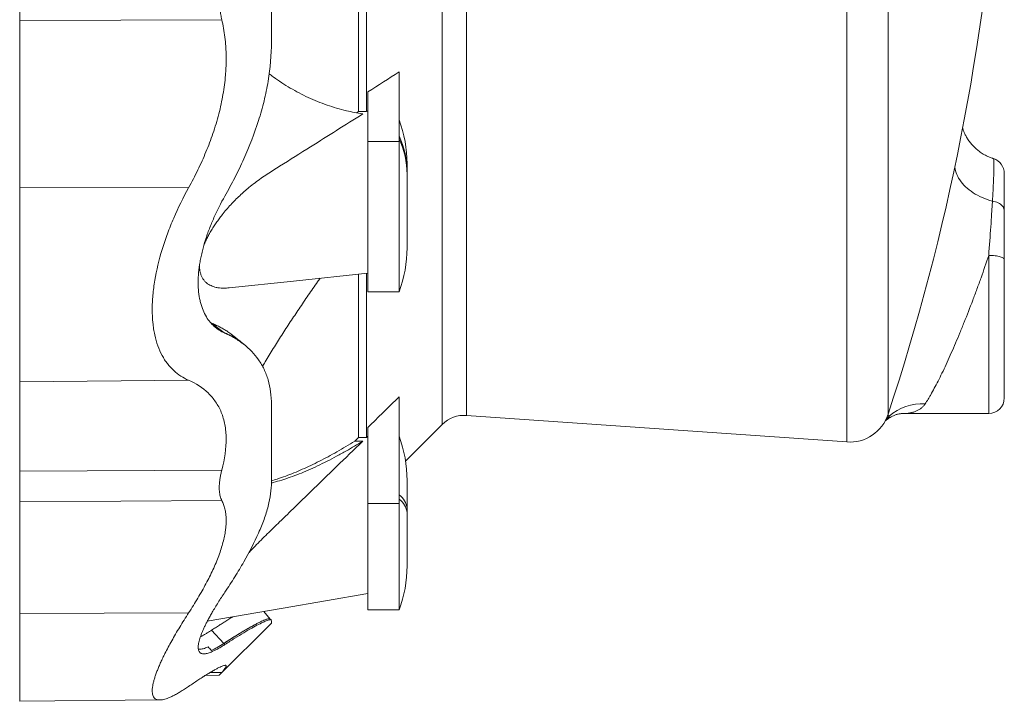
# Model space of a CAD drawing. Header units: millimetres. Extents: x 7 to 413, y 5 to 292.
# Tile 3 of 10: x 133 to 172, y 51 to 79. Entities that reach past the tile are written whole.
import ezdxf

# ---------------------------------------------------------------- set-up
doc = ezdxf.new("R2010")
doc.units = ezdxf.units.MM

msp = doc.modelspace()

# ---------------------------------------------------------------- linework, layer by layer
at = {"color": 7, "linetype": 'Continuous', "lineweight": 15}
for p, q in [((149.829, 121.076), (149.829, 62.41)), ((150.8, 120.713), (150.8, 62.773)), ((166.033, 61.708), (166.033, 117.262)), ((167.69, 116.318), (167.69, 62.818)), ((146.477, 88.93), (146.477, 74.944)), ((146.787, 89.068), (146.787, 74.942)), ((132.896, 78.59), (140.995, 78.626)), ((148.097, 76.533), (148.097, 73.749)), ((146.847, 75.735), (146.847, 73.749)), ((146.787, 74.942), (146.847, 74.98)), ((146.396, 74.893), (146.477, 74.944)), ((146.477, 74.944), (146.787, 74.942)), ((146.847, 73.749), (148.097, 73.749)), ((146.847, 73.749), (146.847, 67.726)), ((148.097, 73.749), (148.097, 67.726)), ((148.418, 72.54), (148.418, 72.85)), ((148.418, 72.43), (148.418, 72.54)), ((148.418, 72.43), (148.418, 69.49)), ((132.896, 71.9), (139.666, 71.896)), ((171.722, 62.847), (171.722, 69.182)), ((172.347, 69.025), (172.347, 63.472)), ((146.477, 68.428), (146.477, 61.885)), ((146.787, 68.461), (146.787, 61.884)), ((146.847, 67.726), (148.097, 67.726)), ((140.586, 66.472), (140.543, 66.492)), ((140.586, 66.472), (141.077, 66.098)), ((141.119, 66.066), (141.077, 66.098)), ((132.896, 64.123), (139.666, 64.18)), ((148.097, 63.516), (148.097, 59.244)), ((150.8, 62.773), (166.033, 61.708)), ((168.288, 62.849), (168.285, 62.849)), ((168.288, 62.847), (171.722, 62.847)), ((148.359, 60.94), (149.829, 62.41)), ((146.787, 61.884), (146.847, 61.942)), ((146.847, 62.292), (146.847, 59.244)), ((146.327, 61.739), (146.477, 61.885)), ((146.327, 61.739), (146.639, 61.74)), ((146.477, 61.885), (146.787, 61.884)), ((132.896, 60.536), (140.995, 60.583)), ((148.418, 59.047), (148.418, 60.17)), ((132.896, 59.304), (140.995, 59.369)), ((146.847, 59.244), (148.097, 59.244)), ((146.847, 59.244), (146.847, 54.977)), ((148.097, 59.244), (148.097, 54.977)), ((148.418, 58.869), (148.418, 59.047)), ((148.418, 58.869), (148.418, 56.741)), ((132.896, 54.83), (139.666, 54.862)), ((142.936, 54.614), (142.684, 54.917)), ((146.847, 54.977), (148.097, 54.977)), ((140.894, 52.361), (142.983, 54.451)), ((140.586, 54.167), (141.077, 53.639)), ((141.119, 53.594), (141.077, 53.639)), ((140.526, 52.472), (140.995, 52.476)), ((140.336, 52.356), (140.894, 52.361)), ((132.896, 51.322), (138.525, 51.371))]:
    msp.add_line(p, q, dxfattribs=at)
at = {"color": 7, "linetype": 'Continuous', "lineweight": 15, "flags": 128}
for points in [[(171.871, 71.358), (171.766, 71.388), (171.662, 71.422), (171.561, 71.459), (171.463, 71.5), (171.367, 71.545), (171.274, 71.592), (171.184, 71.642), (171.097, 71.696), (171.015, 71.752), (170.936, 71.81), (170.862, 71.871), (170.792, 71.934), (170.727, 71.999), (170.667, 72.066), (170.612, 72.135), (170.562, 72.205), (170.517, 72.276), (170.478, 72.348), (170.445, 72.421), (170.417, 72.494), (170.395, 72.568), (170.379, 72.642), (170.369, 72.716), (170.367, 72.745)], [(171.871, 71.358), (171.932, 71.346), (171.991, 71.33), (172.047, 71.311), (172.1, 71.288), (172.149, 71.262), (172.193, 71.232), (172.233, 71.2), (172.267, 71.166), (172.295, 71.129), (172.317, 71.091), (172.334, 71.051), (172.343, 71.011), (172.347, 70.97)], [(171.722, 69.182), (171.787, 69.181), (171.852, 69.178), (171.915, 69.174), (171.976, 69.168), (172.034, 69.161), (172.089, 69.152), (172.14, 69.141), (172.186, 69.13), (172.227, 69.117), (172.263, 69.103), (172.293, 69.088), (172.316, 69.073), (172.333, 69.057), (172.343, 69.041), (172.347, 69.025)], [(141.288, 67.882), (143.873, 68.155), (146.847, 68.469)], [(141.869, 65.627), (141.848, 65.643), (141.827, 65.66)], [(167.603, 62.607), (167.669, 62.671), (167.733, 62.741)], [(140.413, 54.524), (143.449, 55.049), (146.847, 55.636)]]:
    msp.add_lwpolyline(points, dxfattribs=at)
at = {"color": 7, "linetype": 'Continuous', "lineweight": 15}
for centre, radius, start, end in [((80.199, 91.743), 92.148, 341.70633, 10.23918), ((143.418, 72.85), 5, 0, 20.663), ((145.046, 72.53), 3.372, 0.1685, 25.2288), ((145.046, 72.42), 3.372, 0.1685, 25.2288), ((171.722, 72.464), 0.625, 359.9999, 72.1213), ((143.418, 69.49), 5, 339.337, 0), ((169.014, 61.337), 1.9, 85.1493, 132.3592), ((171.722, 63.472), 0.625, 270, 0), ((150.713, 61.526), 1.25, 86, 135), ((166.147, 63.329), 1.625, 266, 341.7063), ((143.418, 60.17), 5, 0, 20.663), ((147.68, 58.979), 0.741, 5.2589, 55.8168), ((147.68, 58.801), 0.741, 5.259, 55.8164), ((143.418, 56.741), 5, 339.337, 0)]:
    msp.add_arc(centre, radius, start, end, dxfattribs=at)
for points in [[(142.983, 82.76), (142.983, 81.051), (142.983, 79.368), (142.983, 77.736)], [(146.847, 75.735), (147.263, 76.001), (147.68, 76.267), (148.097, 76.533)], [(146.847, 62.292), (147.263, 62.7), (147.68, 63.108), (148.097, 63.516)], [(142.983, 60.096), (142.983, 61.028), (142.983, 62.068), (142.983, 63.201)], [(140.447, 53.498), (140.491, 53.452), (140.534, 53.406), (140.578, 53.36)]]:
    msp.add_open_spline(points, degree=3, dxfattribs=at)
for points, knots in [([(132.896, 78.59), (132.896, 78.676), (132.896, 78.847), (132.896, 79.114), (132.896, 79.39), (132.896, 79.676), (132.896, 79.973), (132.896, 80.277), (132.896, 80.482), (132.896, 80.584)], [0, 0, 0, 0, 0.13929, 0.279272, 0.419682, 0.560247, 0.707373, 0.85406, 1, 1, 1, 1]), ([(140.995, 80.591), (140.983, 80.527), (140.959, 80.398), (140.932, 80.205), (140.911, 80.011), (140.898, 79.816), (140.892, 79.621), (140.894, 79.422), (140.905, 79.221), (140.925, 79.018), (140.955, 78.819), (140.982, 78.691), (140.995, 78.626)], [0, 0, 0, 0, 0.094059, 0.188186, 0.282241, 0.379027, 0.475895, 0.57268, 0.678658, 0.784638, 0.892317, 1, 1, 1, 1]), ([(132.896, 71.9), (132.896, 72.061), (132.896, 72.383), (132.896, 72.869), (132.896, 73.356), (132.896, 73.844), (132.896, 74.332), (132.896, 74.817), (132.896, 75.299), (132.896, 75.784), (132.896, 76.27), (132.896, 76.755), (132.896, 77.232), (132.896, 77.697), (132.896, 78.151), (132.896, 78.444), (132.896, 78.59)], [0, 0, 0, 0, 0.069153, 0.138685, 0.208537, 0.278649, 0.348959, 0.419406, 0.489925, 0.560453, 0.63428, 0.707974, 0.781463, 0.854676, 0.927544, 1, 1, 1, 1]), ([(140.995, 78.626), (141.02, 78.512), (141.068, 78.282), (141.12, 77.927), (141.152, 77.591), (141.167, 77.278), (141.17, 76.989), (141.162, 76.697), (141.141, 76.373), (141.104, 76.018), (141.045, 75.633), (140.969, 75.242), (140.876, 74.849), (140.765, 74.454), (140.641, 74.068), (140.505, 73.693), (140.361, 73.328), (140.204, 72.965), (140.035, 72.605), (139.856, 72.247), (139.73, 72.013), (139.666, 71.896)], [0, 0, 0, 0, 0.055385, 0.110811, 0.166192, 0.208976, 0.251803, 0.294629, 0.337414, 0.392799, 0.448229, 0.503619, 0.560507, 0.617436, 0.674331, 0.728172, 0.782042, 0.835888, 0.890583, 0.945301, 1, 1, 1, 1]), ([(141.119, 71.562), (141.256, 71.804), (141.389, 72.048), (141.642, 72.543), (141.762, 72.794), (142.104, 73.555), (142.302, 74.067), (142.548, 74.845), (142.622, 75.106), (142.718, 75.5), (142.748, 75.632), (142.802, 75.896), (142.827, 76.029), (142.938, 76.693), (142.983, 77.218), (142.983, 77.736)], [0, 0, 0, 0, 0.125, 0.125, 0.25, 0.25, 0.5, 0.5, 0.625, 0.625, 0.6875, 0.6875, 0.75, 0.75, 1, 1, 1, 1]), ([(142.894, 76.463), (142.949, 76.42), (143.112, 76.292), (143.394, 76.1), (143.738, 75.884), (144.092, 75.687), (144.456, 75.507), (144.829, 75.346), (145.209, 75.204), (145.595, 75.081), (145.962, 74.983), (146.31, 74.905), (146.529, 74.868), (146.639, 74.849)], [0, 0, 0, 0, 0.048276, 0.145271, 0.242244, 0.339136, 0.43865, 0.538235, 0.637849, 0.737444, 0.836967, 0.91846, 1, 1, 1, 1]), ([(140.274, 69.583), (140.286, 69.614), (140.318, 69.696), (140.38, 69.829), (140.461, 69.989), (140.554, 70.155), (140.659, 70.327), (140.771, 70.493), (140.887, 70.655), (141.021, 70.83), (141.175, 71.017), (141.349, 71.213), (141.528, 71.399), (141.711, 71.577), (141.896, 71.746), (142.1, 71.922), (142.325, 72.099), (142.57, 72.275), (142.816, 72.441), (143.063, 72.599), (143.641, 72.963), (144.834, 73.713), (145.943, 74.411), (146.639, 74.849)], [0, 0, 0, 0, 0.010537, 0.028293, 0.045994, 0.066971, 0.088008, 0.109088, 0.130166, 0.151178, 0.179754, 0.208398, 0.237101, 0.265829, 0.294534, 0.32315, 0.359689, 0.396259, 0.432888, 0.469545, 0.506157, 0.690301, 1, 1, 1, 1]), ([(171.914, 73.059), (171.9, 73.063), (171.853, 73.078), (171.776, 73.108), (171.682, 73.148), (171.592, 73.194), (171.505, 73.243), (171.421, 73.296), (171.343, 73.352), (171.268, 73.411), (171.196, 73.473), (171.128, 73.539), (171.064, 73.606), (171.005, 73.675), (170.951, 73.744), (170.901, 73.814), (170.856, 73.883), (170.817, 73.951), (170.781, 74.017), (170.751, 74.081), (170.724, 74.142), (170.702, 74.199), (170.685, 74.245), (170.677, 74.271), (170.674, 74.279)], [0, 0, 0, 0, 0.022785, 0.075449, 0.127836, 0.179942, 0.231759, 0.283277, 0.33372, 0.382619, 0.433161, 0.483217, 0.532755, 0.581688, 0.629911, 0.677308, 0.72376, 0.76916, 0.81343, 0.856542, 0.898525, 0.939468, 0.979519, 1, 1, 1, 1]), ([(171.871, 71.358), (171.875, 71.436), (171.885, 71.593), (171.897, 71.811), (171.907, 72.015), (171.915, 72.195), (171.922, 72.35), (171.926, 72.484), (171.93, 72.605), (171.932, 72.714), (171.933, 72.809), (171.932, 72.889), (171.93, 72.953), (171.927, 73.003), (171.923, 73.037), (171.918, 73.056), (171.914, 73.056), (171.913, 73.057)], [0, 0, 0, 0, 0.0753477, 0.1506966, 0.2274068, 0.3041181, 0.3689475, 0.4338275, 0.4986576, 0.5653683, 0.6321328, 0.6988434, 0.7637436, 0.8286933, 0.8935929, 0.9603918, 1, 1, 1, 1]), ([(172.347, 72.461), (172.347, 72.462), (172.347, 72.464), (172.347, 72.45), (172.347, 72.418), (172.347, 72.366), (172.347, 72.295), (172.347, 72.208), (172.347, 72.103), (172.347, 71.982), (172.347, 71.847), (172.347, 71.697), (172.347, 71.535), (172.347, 71.36), (172.347, 71.173), (172.347, 71.038), (172.347, 70.97)], [0, 0, 0, 0, 0.020009, 0.097558, 0.17502, 0.252213, 0.328122, 0.404282, 0.480526, 0.556684, 0.632592, 0.705921, 0.779485, 0.853123, 0.926678, 1, 1, 1, 1]), ([(132.896, 64.123), (132.896, 64.221), (132.896, 64.353), (132.896, 64.691), (132.896, 64.897), (132.896, 65.381), (132.896, 65.659), (132.896, 66.279), (132.896, 66.621), (132.896, 67.355), (132.896, 67.745), (132.896, 68.556), (132.896, 68.975), (132.896, 69.821), (132.896, 70.247), (132.896, 71.087), (132.896, 71.501), (132.896, 71.9)], [0, 0, 0, 0, 0.125, 0.125, 0.25, 0.25, 0.375, 0.375, 0.5, 0.5, 0.625, 0.625, 0.75, 0.75, 0.875, 0.875, 1, 1, 1, 1]), ([(139.666, 71.896), (139.446, 71.497), (139.246, 71.091), (138.979, 70.471), (138.896, 70.263), (138.779, 69.948), (138.742, 69.842), (138.67, 69.63), (138.636, 69.525), (138.476, 69), (138.377, 68.589), (138.293, 68.085), (138.278, 67.985), (138.252, 67.786), (138.241, 67.686), (138.215, 67.392), (138.207, 67.203), (138.206, 66.837), (138.215, 66.661), (138.24, 66.406), (138.25, 66.323), (138.276, 66.16), (138.29, 66.08), (138.375, 65.69), (138.475, 65.417), (138.635, 65.118), (138.669, 65.061), (138.74, 64.95), (138.777, 64.897), (138.894, 64.744), (138.978, 64.653), (139.246, 64.405), (139.446, 64.277), (139.666, 64.18)], [0, 0, 0, 0, 0.125, 0.125, 0.1875, 0.1875, 0.21875, 0.21875, 0.25, 0.25, 0.375, 0.375, 0.40625, 0.40625, 0.4375, 0.4375, 0.5, 0.5, 0.5625, 0.5625, 0.59375, 0.59375, 0.625, 0.625, 0.75, 0.75, 0.78125, 0.78125, 0.8125, 0.8125, 0.875, 0.875, 1, 1, 1, 1]), ([(140.047, 68.097), (140.047, 68.229), (140.054, 68.364), (140.079, 68.639), (140.098, 68.78), (140.135, 68.995), (140.149, 69.067), (140.18, 69.214), (140.197, 69.288), (140.251, 69.51), (140.293, 69.658), (140.387, 69.955), (140.439, 70.103), (140.525, 70.326), (140.554, 70.4), (140.616, 70.549), (140.648, 70.623), (140.812, 70.992), (140.959, 71.28), (141.119, 71.562)], [0, 0, 0, 0, 0.125, 0.125, 0.25, 0.25, 0.3125, 0.3125, 0.375, 0.375, 0.5, 0.5, 0.625, 0.625, 0.6875, 0.6875, 0.75, 0.75, 1, 1, 1, 1]), ([(171.722, 69.182), (171.752, 69.582), (171.779, 69.965), (171.817, 70.511), (171.829, 70.688), (171.845, 70.947), (171.851, 71.032), (171.861, 71.198), (171.866, 71.279), (171.871, 71.358)], [0, 0, 0, 0, 0.5, 0.5, 0.75, 0.75, 0.875, 0.875, 1, 1, 1, 1]), ([(172.347, 70.97), (172.347, 70.899), (172.347, 70.827), (172.347, 70.678), (172.347, 70.602), (172.347, 70.37), (172.347, 70.211), (172.347, 69.723), (172.347, 69.381), (172.347, 69.025)], [0, 0, 0, 0, 0.125, 0.125, 0.25, 0.25, 0.5, 0.5, 1, 1, 1, 1]), ([(171.722, 69.182), (171.623, 68.886), (171.521, 68.588), (171.36, 68.137), (171.306, 67.986), (171.222, 67.759), (171.194, 67.683), (171.138, 67.533), (171.11, 67.458), (170.969, 67.085), (170.855, 66.792), (170.682, 66.362), (170.625, 66.22), (170.508, 65.939), (170.45, 65.802), (170.278, 65.4), (170.166, 65.145), (170, 64.783), (169.945, 64.665), (169.836, 64.438), (169.783, 64.329), (169.627, 64.018), (169.529, 63.831), (169.412, 63.622), (169.389, 63.582), (169.344, 63.503), (169.322, 63.466), (169.256, 63.357), (169.214, 63.291), (169.174, 63.231)], [0, 0, 0, 0, 0.125, 0.125, 0.1875, 0.1875, 0.21875, 0.21875, 0.25, 0.25, 0.375, 0.375, 0.4375, 0.4375, 0.5, 0.5, 0.625, 0.625, 0.6875, 0.6875, 0.75, 0.75, 0.875, 0.875, 0.90625, 0.90625, 0.9375, 0.9375, 1, 1, 1, 1]), ([(141.288, 67.883), (141.252, 67.88), (141.166, 67.871), (141.036, 67.87), (140.896, 67.878), (140.771, 67.899), (140.659, 67.93), (140.561, 67.969), (140.468, 68.018), (140.383, 68.08), (140.305, 68.154), (140.237, 68.243), (140.18, 68.348), (140.14, 68.457), (140.116, 68.567), (140.102, 68.669), (140.1, 68.741), (140.1, 68.774)], [0, 0, 0, 0, 0.060819, 0.144154, 0.227444, 0.310589, 0.377802, 0.445286, 0.512774, 0.580088, 0.647157, 0.715468, 0.783934, 0.852169, 0.903723, 0.955507, 1, 1, 1, 1]), ([(142.624, 64.739), (142.659, 64.798), (142.801, 65.035), (143.057, 65.451), (143.394, 65.985), (143.738, 66.517), (144.092, 67.051), (144.456, 67.586), (144.739, 67.993), (144.9, 68.219), (144.935, 68.267)], [0, 0, 0, 0, 0.04896, 0.19903, 0.349152, 0.49924, 0.649201, 0.80322, 0.957349, 1, 1, 1, 1]), ([(140.047, 68.097), (140.047, 67.965), (140.054, 67.839), (140.079, 67.598), (140.098, 67.483), (140.135, 67.318), (140.149, 67.265), (140.18, 67.16), (140.197, 67.109), (140.251, 66.961), (140.293, 66.869), (140.387, 66.699), (140.439, 66.621), (140.525, 66.512), (140.554, 66.477), (140.616, 66.411), (140.648, 66.379), (140.812, 66.23), (140.959, 66.136), (141.119, 66.066)], [0, 0, 0, 0, 0.125, 0.125, 0.25, 0.25, 0.3125, 0.3125, 0.375, 0.375, 0.5, 0.5, 0.625, 0.625, 0.6875, 0.6875, 0.75, 0.75, 1, 1, 1, 1]), ([(141.469, 65.951), (141.434, 65.98), (141.345, 66.053), (141.203, 66.148), (141.047, 66.243), (140.898, 66.324), (140.744, 66.401), (140.639, 66.448), (140.586, 66.472)], [0, 0, 0, 0, 0.136053, 0.340997, 0.505585, 0.670177, 0.835087, 1, 1, 1, 1]), ([(141.077, 66.098), (141.031, 66.119), (140.939, 66.163), (140.835, 66.225), (140.778, 66.269), (140.762, 66.281)], [0, 0, 0, 0, 0.41804, 0.834528, 1, 1, 1, 1]), ([(141.077, 66.098), (141.125, 66.076), (141.221, 66.032), (141.361, 65.961), (141.498, 65.884), (141.65, 65.788), (141.761, 65.713), (141.824, 65.662), (141.827, 65.659)], [0, 0, 0, 0, 0.178784, 0.357568, 0.536717, 0.715866, 0.982784, 1, 1, 1, 1]), ([(141.857, 65.634), (141.822, 65.662), (141.722, 65.743), (141.54, 65.86), (141.316, 65.988), (141.156, 66.061), (141.077, 66.098)], [0, 0, 0, 0, 0.150009, 0.433358, 0.716544, 1, 1, 1, 1]), ([(141.119, 66.066), (141.256, 66.005), (141.389, 65.939), (141.642, 65.791), (141.762, 65.71), (142.104, 65.444), (142.302, 65.238), (142.548, 64.883), (142.622, 64.757), (142.718, 64.556), (142.748, 64.487), (142.802, 64.344), (142.827, 64.27), (142.938, 63.892), (142.983, 63.561), (142.983, 63.201)], [0, 0, 0, 0, 0.125, 0.125, 0.25, 0.25, 0.5, 0.5, 0.625, 0.625, 0.6875, 0.6875, 0.75, 0.75, 1, 1, 1, 1]), ([(141.885, 65.615), (141.868, 65.629), (141.836, 65.654), (141.793, 65.69), (141.758, 65.718), (141.727, 65.743), (141.693, 65.77), (141.652, 65.804), (141.607, 65.841), (141.566, 65.874), (141.533, 65.901), (141.504, 65.925), (141.484, 65.941), (141.472, 65.951), (141.47, 65.952)], [0, 0, 0, 0, 0.126522, 0.231937, 0.316242, 0.381961, 0.452456, 0.56058, 0.677945, 0.779212, 0.854648, 0.916438, 0.986023, 1, 1, 1, 1]), ([(132.896, 60.536), (132.896, 60.967), (132.896, 61.374), (132.896, 62.125), (132.896, 62.469), (132.896, 63.081), (132.896, 63.349), (132.896, 63.8), (132.896, 63.983), (132.896, 64.123)], [0, 0, 0, 0, 0.25, 0.25, 0.5, 0.5, 0.75, 0.75, 1, 1, 1, 1]), ([(140.995, 60.583), (141.113, 61.036), (141.172, 61.457), (141.167, 61.943), (141.162, 62.038), (141.145, 62.224), (141.132, 62.315), (141.083, 62.578), (141.035, 62.741), (140.912, 63.045), (140.836, 63.185), (140.704, 63.38), (140.656, 63.442), (140.556, 63.561), (140.503, 63.617), (140.224, 63.884), (139.961, 64.052), (139.666, 64.18)], [0, 0, 0, 0, 0.25, 0.25, 0.3125, 0.3125, 0.375, 0.375, 0.5, 0.5, 0.625, 0.625, 0.6875, 0.6875, 0.75, 0.75, 1, 1, 1, 1]), ([(169.174, 63.231), (169.166, 63.219), (169.135, 63.175), (169.074, 63.108), (168.985, 63.036), (168.885, 62.975), (168.776, 62.926), (168.657, 62.889), (168.521, 62.861), (168.398, 62.847), (168.314, 62.848), (168.288, 62.849)], [0, 0, 0, 0, 0.045643, 0.164776, 0.284059, 0.403247, 0.526261, 0.649371, 0.772412, 0.931154, 1, 1, 1, 1]), ([(167.682, 62.798), (167.687, 62.79), (167.7, 62.768), (167.721, 62.752), (167.733, 62.741)], [0, 0, 0, 0, 0.3990515, 1, 1, 1, 1]), ([(167.733, 62.741), (167.733, 62.724), (167.732, 62.69), (167.722, 62.66), (167.711, 62.651), (167.706, 62.646)], [0, 0, 0, 0, 0.3488955, 0.6982004, 1, 1, 1, 1]), ([(167.707, 62.645), (167.72, 62.654), (167.753, 62.678), (167.808, 62.712), (167.871, 62.746), (167.932, 62.773), (167.991, 62.795), (168.046, 62.812), (168.103, 62.826), (168.16, 62.837), (168.215, 62.843), (168.257, 62.846), (168.278, 62.846), (168.285, 62.846)], [0, 0, 0, 0, 0.06146, 0.161108, 0.259085, 0.355168, 0.449467, 0.542249, 0.636715, 0.745148, 0.850122, 0.951843, 1, 1, 1, 1]), ([(167.572, 62.554), (167.587, 62.563), (167.629, 62.59), (167.673, 62.621), (167.701, 62.642), (167.706, 62.646)], [0, 0, 0, 0, 0.314758, 0.885858, 1, 1, 1, 1]), ([(142.087, 57.285), (142.166, 57.368), (142.326, 57.535), (142.57, 57.781), (142.816, 58.025), (143.063, 58.266), (143.641, 58.828), (144.834, 59.986), (145.943, 61.064), (146.639, 61.74)], [0, 0, 0, 0, 0.053327, 0.107395, 0.16155, 0.215746, 0.269874, 0.542123, 1, 1, 1, 1]), ([(142.982, 60.069), (143.008, 60.075), (143.142, 60.106), (143.394, 60.181), (143.738, 60.294), (144.092, 60.426), (144.456, 60.577), (144.829, 60.747), (145.209, 60.933), (145.595, 61.135), (145.962, 61.338), (146.31, 61.54), (146.529, 61.673), (146.639, 61.74)], [0, 0, 0, 0, 0.022855, 0.122441, 0.222004, 0.321484, 0.423656, 0.525901, 0.628176, 0.730432, 0.832612, 0.916282, 1, 1, 1, 1]), ([(146.327, 61.739), (146.206, 61.665), (145.964, 61.518), (145.606, 61.312), (145.252, 61.117), (144.903, 60.935), (144.559, 60.766), (144.219, 60.61), (143.885, 60.468), (143.551, 60.339), (143.25, 60.232), (143.061, 60.177), (142.983, 60.153)], [0, 0, 0, 0, 0.102059, 0.204154, 0.306247, 0.408303, 0.510389, 0.612516, 0.71464, 0.816722, 0.924262, 1, 1, 1, 1]), ([(132.896, 60.536), (132.896, 60.463), (132.896, 60.318), (132.896, 60.115), (132.896, 59.925), (132.896, 59.747), (132.896, 59.582), (132.896, 59.431), (132.896, 59.346), (132.896, 59.304)], [0, 0, 0, 0, 0.13929, 0.279273, 0.419681, 0.560247, 0.707373, 0.854059, 1, 1, 1, 1]), ([(140.995, 59.369), (140.983, 59.395), (140.959, 59.447), (140.932, 59.536), (140.911, 59.632), (140.898, 59.737), (140.892, 59.851), (140.894, 59.976), (140.905, 60.112), (140.925, 60.261), (140.955, 60.418), (140.982, 60.528), (140.995, 60.583)], [0, 0, 0, 0, 0.09406, 0.188187, 0.282241, 0.379028, 0.475895, 0.57268, 0.678659, 0.784638, 0.892318, 1, 1, 1, 1]), ([(141.119, 55.693), (141.256, 55.897), (141.389, 56.1), (141.642, 56.504), (141.762, 56.704), (142.104, 57.301), (142.302, 57.686), (142.548, 58.245), (142.622, 58.428), (142.718, 58.698), (142.748, 58.787), (142.802, 58.963), (142.827, 59.05), (142.938, 59.48), (142.983, 59.8), (142.983, 60.096)], [0, 0, 0, 0, 0.125, 0.125, 0.25, 0.25, 0.5, 0.5, 0.625, 0.625, 0.6875, 0.6875, 0.75, 0.75, 1, 1, 1, 1]), ([(132.896, 54.83), (132.896, 54.966), (132.896, 55.237), (132.896, 55.63), (132.896, 56.014), (132.896, 56.386), (132.896, 56.745), (132.896, 57.09), (132.896, 57.421), (132.896, 57.74), (132.896, 58.047), (132.896, 58.34), (132.896, 58.613), (132.896, 58.865), (132.896, 59.097), (132.896, 59.235), (132.896, 59.304)], [0, 0, 0, 0, 0.069154, 0.138686, 0.208537, 0.27865, 0.34896, 0.419406, 0.489925, 0.560454, 0.63428, 0.707974, 0.781463, 0.854676, 0.927544, 1, 1, 1, 1]), ([(140.995, 59.369), (141.02, 59.315), (141.068, 59.208), (141.12, 59.03), (141.152, 58.854), (141.167, 58.683), (141.17, 58.519), (141.162, 58.349), (141.141, 58.154), (141.104, 57.933), (141.045, 57.684), (140.969, 57.424), (140.876, 57.153), (140.765, 56.873), (140.641, 56.591), (140.505, 56.31), (140.361, 56.029), (140.204, 55.743), (140.035, 55.453), (139.856, 55.159), (139.73, 54.961), (139.666, 54.862)], [0, 0, 0, 0, 0.055385, 0.110811, 0.166192, 0.208976, 0.251803, 0.294629, 0.337414, 0.392799, 0.448229, 0.503619, 0.560507, 0.617436, 0.674331, 0.728172, 0.782042, 0.835888, 0.890583, 0.945301, 1, 1, 1, 1]), ([(140.047, 53.484), (140.048, 53.508), (140.05, 53.556), (140.063, 53.639), (140.083, 53.731), (140.112, 53.832), (140.149, 53.942), (140.194, 54.059), (140.247, 54.182), (140.305, 54.309), (140.371, 54.444), (140.444, 54.585), (140.524, 54.732), (140.617, 54.896), (140.724, 55.077), (140.847, 55.277), (140.979, 55.482), (141.072, 55.623), (141.119, 55.693)], [0, 0, 0, 0, 0.0579429, 0.1159345, 0.1738841, 0.2334814, 0.2931265, 0.3527286, 0.4106264, 0.4685631, 0.5264656, 0.5856679, 0.6449062, 0.7041137, 0.777664, 0.8512176, 0.9256074, 1, 1, 1, 1]), ([(139.666, 54.862), (139.604, 54.766), (139.481, 54.573), (139.307, 54.29), (139.142, 54.013), (138.988, 53.744), (138.846, 53.483), (138.727, 53.254), (138.629, 53.054), (138.548, 52.881), (138.476, 52.715), (138.41, 52.556), (138.353, 52.402), (138.304, 52.256), (138.265, 52.12), (138.234, 51.988), (138.213, 51.863), (138.205, 51.747), (138.21, 51.646), (138.227, 51.561), (138.258, 51.49), (138.3, 51.437), (138.353, 51.4), (138.417, 51.378), (138.49, 51.369), (138.573, 51.373), (138.666, 51.39), (138.772, 51.421), (138.893, 51.467), (139.029, 51.53), (139.175, 51.606), (139.33, 51.696), (139.493, 51.798), (139.609, 51.876), (139.666, 51.915)], [0, 0, 0, 0, 0.035786, 0.071679, 0.107614, 0.143533, 0.17939, 0.215152, 0.241748, 0.268372, 0.294994, 0.321588, 0.349191, 0.376829, 0.404465, 0.432066, 0.463555, 0.495156, 0.526815, 0.558476, 0.590081, 0.621573, 0.651162, 0.680827, 0.710538, 0.740256, 0.769938, 0.799539, 0.832872, 0.866282, 0.899741, 0.933211, 0.966648, 1, 1, 1, 1]), ([(132.896, 51.322), (132.896, 51.322), (132.896, 51.318), (132.896, 51.328), (132.896, 51.352), (132.896, 51.399), (132.896, 51.464), (132.896, 51.548), (132.896, 51.651), (132.896, 51.774), (132.896, 51.914), (132.896, 52.072), (132.896, 52.246), (132.896, 52.437), (132.896, 52.642), (132.896, 52.862), (132.896, 53.094), (132.896, 53.346), (132.896, 53.617), (132.896, 53.907), (132.896, 54.207), (132.896, 54.514), (132.896, 54.725), (132.896, 54.83)], [0, 0, 0, 0, 0.003137, 0.0513, 0.100777, 0.150527, 0.200489, 0.2506, 0.300796, 0.351011, 0.401179, 0.451237, 0.501121, 0.550766, 0.600113, 0.649102, 0.697678, 0.745788, 0.79811, 0.849745, 0.900638, 0.950738, 1, 1, 1, 1]), ([(141.436, 54.701), (141.412, 54.686), (141.333, 54.64), (141.203, 54.559), (141.047, 54.462), (140.898, 54.367), (140.744, 54.269), (140.639, 54.201), (140.586, 54.167)], [0, 0, 0, 0, 0.098913, 0.312662, 0.484327, 0.655996, 0.827997, 1, 1, 1, 1]), ([(142.937, 54.609), (142.937, 54.612), (142.934, 54.622), (142.911, 54.628), (142.87, 54.628), (142.811, 54.614), (142.736, 54.589), (142.648, 54.552), (142.546, 54.505), (142.431, 54.448), (142.295, 54.377), (142.137, 54.289), (141.953, 54.184), (141.754, 54.065), (141.54, 53.934), (141.315, 53.793), (141.156, 53.69), (141.077, 53.639)], [0, 0, 0, 0, 0.0187086, 0.0845635, 0.1504113, 0.2164132, 0.2823711, 0.3467495, 0.4108744, 0.4748779, 0.5388777, 0.6152052, 0.6918363, 0.768864, 0.8459146, 0.9229204, 1, 1, 1, 1]), ([(141.077, 53.639), (141.125, 53.67), (141.221, 53.732), (141.361, 53.821), (141.498, 53.907), (141.651, 54.002), (141.818, 54.103), (141.994, 54.207), (142.159, 54.301), (142.304, 54.381), (142.431, 54.448), (142.541, 54.502), (142.639, 54.548), (142.722, 54.582), (142.79, 54.607), (142.844, 54.621), (142.887, 54.627), (142.918, 54.625), (142.928, 54.617), (142.933, 54.613)], [0, 0, 0, 0, 0.0472704, 0.0945407, 0.1419078, 0.1892745, 0.2598262, 0.3303762, 0.4013842, 0.4723907, 0.5345699, 0.5967477, 0.6593425, 0.7219362, 0.7784767, 0.8350401, 0.8915788, 0.9490192, 1, 1, 1, 1]), ([(141.119, 53.594), (141.256, 53.683), (141.389, 53.767), (141.642, 53.925), (141.762, 53.999), (142.104, 54.203), (142.302, 54.314), (142.548, 54.44), (142.622, 54.475), (142.718, 54.517), (142.748, 54.53), (142.802, 54.55), (142.827, 54.559), (142.938, 54.591), (142.983, 54.584), (142.983, 54.545)], [0, 0, 0, 0, 0.125, 0.125, 0.25, 0.25, 0.5, 0.5, 0.625, 0.625, 0.6875, 0.6875, 0.75, 0.75, 1, 1, 1, 1]), ([(142.977, 54.565), (142.97, 54.573), (142.955, 54.589), (142.941, 54.606), (142.933, 54.614)], [0, 0, 0, 0, 0.50022, 1, 1, 1, 1]), ([(142.977, 54.565), (142.97, 54.573), (142.957, 54.588), (142.943, 54.603), (142.937, 54.609)], [0, 0, 0, 0, 0.548257, 1, 1, 1, 1]), ([(142.983, 54.545), (142.983, 54.528), (142.983, 54.496), (142.983, 54.467), (142.983, 54.452), (142.983, 54.452), (142.983, 54.453)], [0, 0, 0, 0, 0.279537, 0.559215, 0.83898, 1, 1, 1, 1]), ([(140.586, 54.167), (140.546, 54.141), (140.466, 54.09), (140.35, 54.021), (140.24, 53.958), (140.172, 53.924), (140.138, 53.907)], [0, 0, 0, 0, 0.251469, 0.502924, 0.756012, 1, 1, 1, 1]), ([(140.047, 53.484), (140.048, 53.461), (140.05, 53.417), (140.063, 53.362), (140.083, 53.314), (140.112, 53.277), (140.149, 53.249), (140.194, 53.23), (140.247, 53.221), (140.305, 53.222), (140.371, 53.231), (140.444, 53.248), (140.524, 53.275), (140.617, 53.312), (140.724, 53.362), (140.847, 53.428), (140.979, 53.504), (141.072, 53.564), (141.119, 53.594)], [0, 0, 0, 0, 0.057943, 0.115934, 0.173884, 0.233481, 0.293126, 0.352728, 0.410626, 0.468563, 0.526466, 0.585668, 0.644906, 0.704113, 0.777664, 0.851218, 0.925608, 1, 1, 1, 1]), ([(140.054, 53.409), (140.066, 53.407), (140.098, 53.401), (140.164, 53.407), (140.248, 53.424), (140.342, 53.453), (140.412, 53.483), (140.447, 53.498)], [0, 0, 0, 0, 0.124914, 0.342938, 0.560863, 0.779603, 1, 1, 1, 1]), ([(140.578, 53.36), (140.651, 53.392), (140.729, 53.432), (140.895, 53.525), (140.984, 53.579), (141.077, 53.639)], [0, 0, 0, 0, 0.5, 0.5, 1, 1, 1, 1]), ([(140.995, 52.476), (141.02, 52.505), (141.068, 52.561), (141.12, 52.629), (141.152, 52.68), (141.167, 52.716), (141.17, 52.74), (141.162, 52.756), (141.141, 52.764), (141.104, 52.762), (141.045, 52.745), (140.969, 52.714), (140.876, 52.67), (140.765, 52.611), (140.641, 52.541), (140.505, 52.461), (140.361, 52.372), (140.204, 52.273), (140.035, 52.163), (139.856, 52.044), (139.73, 51.958), (139.666, 51.915)], [0, 0, 0, 0, 0.055385, 0.110811, 0.166192, 0.208976, 0.251803, 0.294629, 0.337414, 0.392799, 0.448229, 0.503619, 0.560507, 0.617437, 0.674331, 0.728172, 0.782042, 0.835888, 0.890583, 0.945301, 1, 1, 1, 1]), ([(140.894, 52.361), (140.894, 52.362), (140.894, 52.362), (140.905, 52.374), (140.925, 52.397), (140.955, 52.43), (140.982, 52.461), (140.995, 52.476)], [0, 0, 0, 0, 0.147921, 0.359243, 0.570567, 0.785281, 1, 1, 1, 1]), ([(140.336, 52.356), (140.292, 52.328), (140.196, 52.268), (140.035, 52.163), (139.856, 52.044), (139.73, 51.958), (139.666, 51.915)], [0, 0, 0, 0, 0.218492, 0.478952, 0.739519, 1, 1, 1, 1]), ([(138.567, 51.375), (138.561, 51.374), (138.546, 51.371), (138.532, 51.372), (138.524, 51.372)], [0, 0, 0, 0, 0.380367, 1, 1, 1, 1])]:
    msp.add_open_spline(points, degree=3, knots=knots, dxfattribs=at)

doc.saveas('drawing.dxf')
